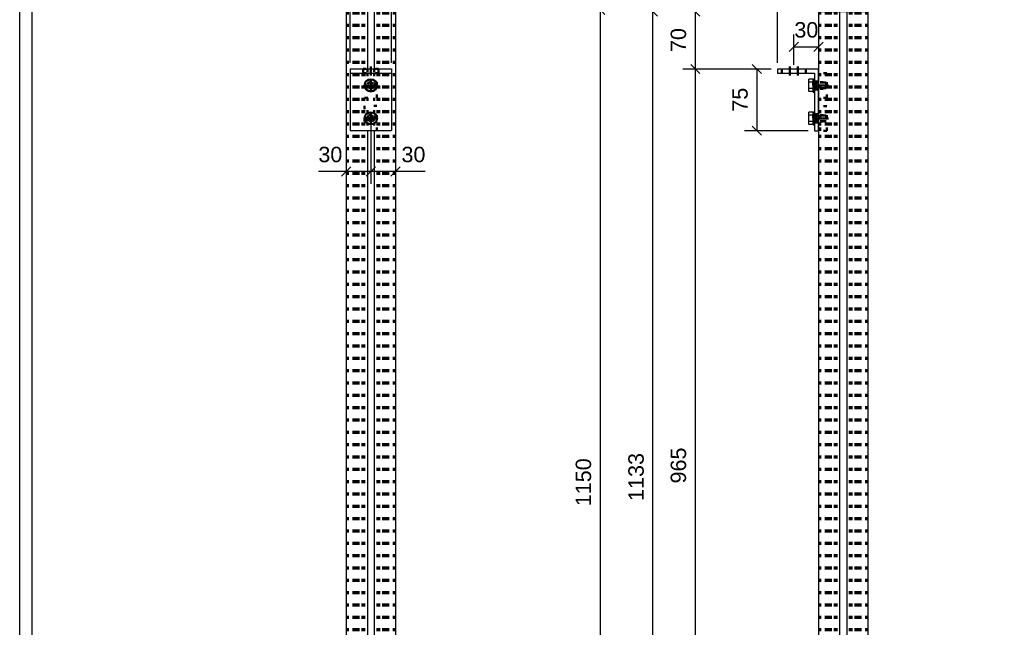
# Model space of a CAD drawing. Header units: millimetres. Extents: x 2 to 422, y -384 to -87.
# Tile 3 of 13: x 7 to 167, y -286 to -187. Entities that reach past the tile are written whole.
import ezdxf

# ---------------------------------------------------------------- set-up
doc = ezdxf.new("R2010")
doc.units = ezdxf.units.MM
doc.linetypes.add('DOT', pattern=[2, 0.5, -1.5])
doc.linetypes.add('STRICHPUNKT2', pattern=[18.5, 10, -4, 0.5, -4])
doc.layers.get('0').update_dxf_attribs({"linetype": 'CONTINUOUS'})
doc.layers.add('DIM49', color=4, linetype='CONTINUOUS')
doc.layers.add('TXT_DIM49', color=2, linetype='CONTINUOUS')
doc.layers.add('LE_ALL', color=7, linetype='CONTINUOUS', lineweight=50)
doc.styles.add('ARIAL', font='arial.ttf')

# ---------------------------------------------------------------- blocks, each defined once
blk = doc.blocks.new('DINA3_00002', base_point=(415.27, -377.08))
blk.add_line((9.27, -377.08), (9.27, -94.08))
blk.add_lwpolyline([(7.27, -379.08), (7.27, -92.08), (417.27, -92.08)])
blk = doc.blocks.new('_ZBL0013_00001')
blk.add_blockref('DINA3_00002', (415.27, -377.08))
blk = doc.blocks.new('_D4', base_point=(115.43, -192.27))
at = {"layer": 'DIM49', "color": 1}
for p, q in [((117.68, -186.43), (116.18, -184.93)), ((135.93, -185.68), (114.93, -185.68)), ((116.93, -185.68), (116.93, -195.02)), ((116.18, -194.27), (117.68, -195.77)), ((129.26, -195.02), (114.93, -195.02))]:
    blk.add_line(p, q, dxfattribs=at)
at = {"layer": 'TXT_DIM49', "style": 'ARIAL'}
blk.add_text('70', height=2.5, rotation=90.0002, dxfattribs=at).set_placement((115.43, -192.27))
blk = doc.blocks.new('_D5', base_point=(115.43, -262.23))
at = {"layer": 'DIM49', "color": 1}
for p, q in [((117.68, -195.77), (116.18, -194.27)), ((129.26, -195.02), (114.93, -195.02)), ((116.93, -195.02), (116.93, -323.68)), ((129.26, -323.68), (114.93, -323.68)), ((116.18, -322.93), (117.68, -324.43))]:
    blk.add_line(p, q, dxfattribs=at)
at = {"layer": 'TXT_DIM49', "style": 'ARIAL'}
blk.add_text('965', height=2.5, rotation=90.0002, dxfattribs=at).set_placement((115.43, -262.23))
blk = doc.blocks.new('_D6', base_point=(115.43, -332.14))
at = {"layer": 'DIM49', "color": 1}
for p, q in [((129.26, -323.68), (114.93, -323.68)), ((117.68, -324.43), (116.18, -322.93)), ((116.93, -323.68), (116.93, -336.75)), ((126.6, -336.75), (114.93, -336.75)), ((116.18, -336), (117.68, -337.5))]:
    blk.add_line(p, q, dxfattribs=at)
at = {"layer": 'TXT_DIM49', "style": 'ARIAL'}
blk.add_text('98', height=2.5, rotation=90.0002, dxfattribs=at).set_placement((115.43, -332.14))
blk = doc.blocks.new('Profiel 60x60_00315', base_point=(142.26, -185.68))
for p, q in [((136.93, -185.68), (136.93, -336.75)), ((140.36, -185.68), (136.93, -185.68)), ((141.5, -185.68), (140.36, -185.68)), ((140.36, -185.68), (140.36, -336.75)), ((141.5, -185.68), (141.5, -336.75)), ((144.93, -185.68), (141.5, -185.68)), ((144.93, -185.68), (144.93, -336.75)), ((140.36, -336.75), (136.93, -336.75)), ((141.5, -336.75), (140.36, -336.75)), ((144.93, -336.75), (141.5, -336.75))]:
    blk.add_line(p, q)
blk.add_circle((140.93, -335.42), 0.533)
at = {"layer": 'LE_ALL', "color": 3, "linetype": 'DOT'}
for p, q in [((137.2, -185.68), (137.2, -336.75)), ((137.2, -185.68), (137.2, -336.75)), ((138.13, -185.68), (138.13, -336.75)), ((138.28, -185.68), (138.28, -336.75)), ((138.33, -185.68), (138.33, -336.75)), ((138.4, -185.68), (138.4, -336.75)), ((138.51, -185.68), (138.51, -336.75)), ((138.53, -185.68), (138.53, -336.75)), ((138.61, -185.68), (138.61, -336.75)), ((138.62, -185.68), (138.62, -336.75)), ((138.66, -185.68), (138.66, -336.75)), ((138.7, -185.68), (138.7, -336.75)), ((138.78, -185.68), (138.78, -336.75)), ((138.94, -185.68), (138.94, -336.75)), ((139.6, -185.68), (139.6, -336.75)), ((139.86, -185.68), (139.86, -336.75)), ((142, -185.68), (142, -336.75)), ((142.26, -185.68), (142.26, -336.75)), ((142.92, -185.68), (142.92, -336.75)), ((143.08, -185.68), (143.08, -336.75)), ((143.16, -185.68), (143.16, -336.75)), ((143.2, -185.68), (143.2, -336.75)), ((143.24, -185.68), (143.24, -336.75)), ((143.25, -185.68), (143.25, -336.75)), ((143.33, -185.68), (143.33, -336.75)), ((143.36, -185.68), (143.36, -336.75)), ((143.46, -185.68), (143.46, -336.75)), ((143.53, -185.68), (143.53, -336.75)), ((143.58, -185.68), (143.58, -336.75)), ((143.73, -185.68), (143.73, -336.75)), ((144.66, -185.68), (144.66, -336.75)), ((144.66, -185.68), (144.66, -336.75))]:
    blk.add_line(p, q, dxfattribs=at)
for name, p in [('_D4', (115.43, -192.27)), ('_D5', (115.43, -262.23)), ('_D6', (115.43, -332.14))]:
    blk.add_blockref(name, p)
blk = doc.blocks.new('Profiel 60x60_00314')
blk.add_blockref('Profiel 60x60_00315', (142.26, -185.68))
blk = doc.blocks.new('_D3', base_point=(108.56, -265.06))
at = {"layer": 'DIM49', "color": 1}
for p, q in [((110.81, -186.43), (109.31, -184.93)), ((135.93, -185.68), (108.06, -185.68)), ((110.06, -336.75), (110.06, -185.68)), ((126.6, -336.75), (108.06, -336.75)), ((109.31, -336), (110.81, -337.5))]:
    blk.add_line(p, q, dxfattribs=at)
at = {"layer": 'TXT_DIM49', "style": 'ARIAL'}
blk.add_text('1133', height=2.5, rotation=90.0002, dxfattribs=at).set_placement((108.56, -265.06))
blk = doc.blocks.new('Brede Strip 15x200_00320', base_point=(146.33, -338.13))
for p, q in [((154.26, -336.75), (127.6, -336.75)), ((127.6, -338.75), (127.6, -336.75)), ((154.26, -338.75), (154.26, -336.75)), ((154.26, -338.75), (127.6, -338.75))]:
    blk.add_line(p, q)
at = {"layer": 'LE_ALL', "color": 3, "linetype": 'DOT'}
for p, q in [((129.73, -336.75), (129.73, -338.75)), ((132.13, -336.75), (132.13, -338.75)), ((136.73, -338.13), (136.73, -336.75)), ((138.5, -337.97), (138.5, -336.75)), ((140.4, -336.75), (140.4, -338.75)), ((141.46, -336.75), (141.46, -338.75)), ((144.83, -337.97), (144.83, -336.75)), ((146.33, -338.13), (146.33, -336.75)), ((149.73, -336.75), (149.73, -338.75)), ((152.13, -336.75), (152.13, -338.75)), ((136.73, -338.13), (135.53, -338.13)), ((137.35, -338.75), (136.73, -338.13)), ((138.5, -337.97), (137.03, -337.97)), ((139.28, -338.75), (138.5, -337.97)), ((144.83, -337.97), (143.36, -337.97)), ((145.61, -338.75), (144.83, -337.97)), ((146.33, -338.13), (145.13, -338.13)), ((146.95, -338.75), (146.33, -338.13))]:
    blk.add_line(p, q, dxfattribs=at)
for points in [[(134.91, -338.75), (135.53, -338.13), (135.53, -336.75)], [(136.25, -338.75), (137.03, -337.97), (137.03, -336.75)], [(142.58, -338.75), (143.36, -337.97), (143.36, -336.75)], [(144.51, -338.75), (145.13, -338.13), (145.13, -336.75)]]:
    blk.add_lwpolyline(points, dxfattribs=at)
blk.add_blockref('_D3', (108.56, -265.06))
blk = doc.blocks.new('_00322', base_point=(130.93, -336.35))
at = {"layer": 'LE_ALL', "color": 1, "linetype": 'STRICHPUNKT2'}
for p, q in [((130.93, -336.35), (130.93, -339.15)), ((130.93, -336.35), (130.93, -339.15)), ((136.13, -339.15), (136.13, -336.35)), ((136.13, -339.15), (136.13, -336.35)), ((136.13, -339.15), (136.13, -336.35)), ((137.76, -339.15), (137.76, -336.35)), ((137.76, -339.15), (137.76, -336.35)), ((140.93, -336.48), (140.93, -339.02)), ((144.1, -339.15), (144.1, -336.35)), ((144.1, -339.15), (144.1, -336.35)), ((145.73, -339.15), (145.73, -336.35)), ((145.73, -339.15), (145.73, -336.35)), ((145.73, -339.15), (145.73, -336.35)), ((150.93, -336.35), (150.93, -339.15)), ((150.93, -336.35), (150.93, -339.15))]:
    blk.add_line(p, q, dxfattribs=at)
blk = doc.blocks.new('_00321')
blk.add_blockref('_00322', (130.93, -336.35))
blk = doc.blocks.new('Brede Strip 15x200_00319')
for name, p in [('Brede Strip 15x200_00320', (146.33, -338.13)), ('_00321', (0, 0))]:
    blk.add_blockref(name, p)
blk = doc.blocks.new('Voetplaat + montage_00318')
blk.add_blockref('Brede Strip 15x200_00319', (0, 0))
blk = doc.blocks.new('_D12', base_point=(100.01, -265.92))
at = {"layer": 'DIM49', "color": 1}
for p, q in [((102.26, -186.17), (100.76, -184.67)), ((135.93, -185.42), (99.51, -185.42)), ((101.51, -185.42), (101.51, -338.75)), ((126.6, -338.75), (99.51, -338.75)), ((100.76, -338), (102.26, -339.5))]:
    blk.add_line(p, q, dxfattribs=at)
at = {"layer": 'TXT_DIM49', "style": 'ARIAL'}
blk.add_text('1150', height=2.5, rotation=90.0002, dxfattribs=at).set_placement((100.01, -265.92))
blk = doc.blocks.new('_D13', base_point=(139.01, -178.45))
at = {"layer": 'DIM49', "color": 1}
for p, q in [((136.93, -184.42), (136.93, -177.95)), ((144.93, -184.42), (144.93, -177.95)), ((137.68, -179.2), (136.18, -180.7)), ((144.93, -179.95), (136.93, -179.95)), ((144.18, -180.7), (145.68, -179.2))]:
    blk.add_line(p, q, dxfattribs=at)
at = {"layer": 'TXT_DIM49', "style": 'ARIAL'}
blk.add_text('60', height=2.5, dxfattribs=at).set_placement((139.01, -178.45))
blk = doc.blocks.new('_D14', base_point=(131.68, -178.45))
at = {"layer": 'DIM49', "color": 1}
for p, q in [((130.26, -194.02), (130.26, -177.95)), ((136.93, -184.42), (136.93, -177.95)), ((131.01, -179.2), (129.51, -180.7)), ((136.93, -179.95), (130.26, -179.95)), ((136.18, -180.7), (137.68, -179.2))]:
    blk.add_line(p, q, dxfattribs=at)
at = {"layer": 'TXT_DIM49', "style": 'ARIAL'}
blk.add_text('50', height=2.5, dxfattribs=at).set_placement((131.68, -178.45))
blk = doc.blocks.new('Plaatwerk D_ 2_00402', base_point=(138.86, -185.68))
for p, q in [((136.93, -185.42), (136.93, -185.68)), ((136.93, -185.42), (137.13, -185.42)), ((137.13, -185.42), (144.73, -185.42)), ((144.73, -185.42), (144.93, -185.42)), ((144.93, -185.68), (144.73, -185.68)), ((144.93, -185.68), (144.93, -185.42))]:
    blk.add_line(p, q)
for points in [[(137.13, -185.42), (137.13, -185.68), (136.93, -185.68)], [(137.13, -185.68), (144.73, -185.68), (144.73, -185.42)]]:
    blk.add_lwpolyline(points)
at = {"layer": 'LE_ALL', "color": 3, "linetype": 'DOT'}
for p, q in [((138.2, -185.68), (138.2, -185.42)), ((138.86, -185.68), (138.86, -185.42)), ((143, -185.68), (143, -185.42)), ((143.66, -185.68), (143.66, -185.42))]:
    blk.add_line(p, q, dxfattribs=at)
for name, p in [('_D14', (131.68, -178.45)), ('_D13', (139.01, -178.45)), ('_D12', (100.01, -265.92))]:
    blk.add_blockref(name, p)
blk = doc.blocks.new('_00404', base_point=(138.53, -185.85))
at = {"layer": 'LE_ALL', "color": 1, "linetype": 'STRICHPUNKT2'}
for p, q in [((138.53, -185.85), (138.53, -185.25)), ((138.53, -185.85), (138.53, -185.25)), ((143.33, -185.85), (143.33, -185.25)), ((143.33, -185.85), (143.33, -185.25))]:
    blk.add_line(p, q, dxfattribs=at)
blk = doc.blocks.new('_00403')
blk.add_blockref('_00404', (138.53, -185.85))
blk = doc.blocks.new('Plaatwerk D_ 2_00401')
for name, p in [('Plaatwerk D_ 2_00402', (138.86, -185.68)), ('_00403', (0, 0))]:
    blk.add_blockref(name, p)
blk = doc.blocks.new('Afdekkapje + montage_00400')
blk.add_blockref('Plaatwerk D_ 2_00401', (0, 0))
blk = doc.blocks.new('_D10', base_point=(125.43, -201.94))
at = {"layer": 'DIM49', "color": 1}
for p, q in [((127.68, -195.77), (126.18, -194.27)), ((129.26, -195.02), (124.93, -195.02)), ((126.93, -195.02), (126.93, -205.02)), ((126.18, -204.27), (127.68, -205.77)), ((135.26, -205.02), (124.93, -205.02))]:
    blk.add_line(p, q, dxfattribs=at)
at = {"layer": 'TXT_DIM49', "style": 'ARIAL'}
blk.add_text('75', height=2.5, rotation=90.0002, dxfattribs=at).set_placement((125.43, -201.94))
blk = doc.blocks.new('_D11', base_point=(133.01, -189.92))
at = {"layer": 'DIM49', "color": 1}
for p, q in [((132.93, -194.35), (132.93, -189.42)), ((133.68, -190.67), (132.18, -192.17)), ((132.93, -191.42), (136.93, -191.42)), ((136.18, -192.17), (137.68, -190.67))]:
    blk.add_line(p, q, dxfattribs=at)
at = {"layer": 'TXT_DIM49', "style": 'ARIAL'}
blk.add_text('30', height=2.5, dxfattribs=at).set_placement((133.01, -189.92))
blk = doc.blocks.new('Hoeklijn 75x50x5_00417', base_point=(133.6, -195.68))
blk.add_lwpolyline([(136.93, -205.02), (136.93, -195.02), (130.26, -195.02), (130.26, -195.68), (136.26, -195.68), (136.26, -205.02)], close=True)
at = {"layer": 'LE_ALL', "color": 3, "linetype": 'DOT'}
for p, q in [((131, -195.68), (131, -195.02)), ((132.26, -195.68), (132.26, -195.02)), ((133.6, -195.68), (133.6, -195.02)), ((134.86, -195.68), (134.86, -195.02)), ((136.26, -197.02), (136.93, -197.02)), ((136.26, -198.35), (136.93, -198.35)), ((136.26, -202.35), (136.93, -202.35)), ((136.26, -203.68), (136.93, -203.68))]:
    blk.add_line(p, q, dxfattribs=at)
for name, p in [('_D11', (133.01, -189.92)), ('_D10', (125.43, -201.94))]:
    blk.add_blockref(name, p)
blk = doc.blocks.new('_00419', base_point=(135.93, -197.68))
at = {"layer": 'LE_ALL', "color": 1, "linetype": 'STRICHPUNKT2'}
for p, q in [((132.26, -194.62), (132.26, -196.08)), ((133.6, -194.62), (133.6, -196.08)), ((135.93, -197.68), (137.26, -197.68)), ((135.93, -203.02), (137.26, -203.02))]:
    blk.add_line(p, q, dxfattribs=at)
blk = doc.blocks.new('_00418')
blk.add_blockref('_00419', (135.93, -197.68))
blk = doc.blocks.new('Hoeklijn 75x50x5_00416')
for name, p in [('Hoeklijn 75x50x5_00417', (133.6, -195.68)), ('_00418', (0, 0))]:
    blk.add_blockref(name, p)
blk = doc.blocks.new('1011 Moerblok M8_00422', base_point=(137.2, -198.22))
at = {"layer": 'LE_ALL', "color": 3, "linetype": 'DOT'}
for p, q in [((137.2, -197.15), (138.26, -197.15)), ((137.2, -198.22), (138.26, -198.22)), ((138.26, -199.68), (137.2, -199.68))]:
    blk.add_line(p, q, dxfattribs=at)
blk.add_lwpolyline([(138.26, -199.68), (138.26, -195.68), (137.2, -195.68)], dxfattribs=at)
blk = doc.blocks.new('DIN 13-M8_00424', base_point=(137.2, -197.23))
at = {"layer": 'LE_ALL', "color": 3, "linetype": 'DOT'}
for p, q in [((137.2, -197.15), (138.26, -197.15)), ((137.2, -197.23), (138.26, -197.23)), ((137.2, -198.14), (138.26, -198.14)), ((137.2, -198.22), (138.26, -198.22))]:
    blk.add_line(p, q, dxfattribs=at)
blk = doc.blocks.new('DIN 13-M8_00423')
blk.add_blockref('DIN 13-M8_00424', (137.2, -197.23))
blk = doc.blocks.new('_00426', base_point=(136.93, -197.68))
at = {"layer": 'LE_ALL', "color": 1, "linetype": 'STRICHPUNKT2'}
blk.add_line((136.93, -197.68), (138.53, -197.68), dxfattribs=at)
blk = doc.blocks.new('_00425')
blk.add_blockref('_00426', (136.93, -197.68))
blk = doc.blocks.new('1011 Moerblok M8_00421')
for name, p in [('1011 Moerblok M8_00422', (137.2, -198.22)), ('_00425', (0, 0)), ('DIN 13-M8_00423', (0, 0))]:
    blk.add_blockref(name, p)
blk = doc.blocks.new('Sluitring (DIN 125)-M8_00428', base_point=(136.26, -198.24))
for p, q in [((136.05, -196.62), (136.26, -196.62)), ((136.05, -198.75), (136.05, -196.62)), ((136.26, -198.75), (136.26, -196.62)), ((136.05, -198.75), (136.26, -198.75))]:
    blk.add_line(p, q)
at = {"layer": 'LE_ALL', "color": 3, "linetype": 'DOT'}
for p, q in [((136.26, -197.12), (136.05, -197.12)), ((136.26, -198.24), (136.05, -198.24))]:
    blk.add_line(p, q, dxfattribs=at)
blk = doc.blocks.new('Sluitring (DIN 125)-M8_00427')
blk.add_blockref('Sluitring (DIN 125)-M8_00428', (136.26, -198.24))
blk = doc.blocks.new('Zeskant tapbout-M8x16 (DIN 933)_00430', base_point=(136.55, -198.14))
for p, q in [((136.05, -196.68), (135.34, -196.68)), ((136.05, -197.18), (136.05, -196.68)), ((136.05, -198.18), (135.34, -198.18)), ((135.34, -198.68), (135.34, -198.18)), ((136.05, -198.68), (135.34, -198.68))]:
    blk.add_line(p, q)
for points in [[(135.34, -198.18), (135.34, -197.18), (135.34, -196.68)], [(136.05, -198.68), (136.05, -198.18), (136.05, -197.18), (135.34, -197.18)]]:
    blk.add_lwpolyline(points)
at = {"layer": 'LE_ALL', "color": 3, "linetype": 'DOT'}
for p, q in [((136.05, -197.15), (136.05, -198.22)), ((136.26, -197.15), (136.05, -197.15)), ((136.55, -197.15), (136.26, -197.15)), ((136.55, -197.15), (136.55, -198.22)), ((136.55, -198.14), (136.55, -197.23)), ((138.18, -197.23), (136.55, -197.23)), ((138.18, -198.14), (136.55, -198.14)), ((136.26, -198.22), (136.05, -198.22)), ((136.55, -198.22), (136.26, -198.22))]:
    blk.add_line(p, q, dxfattribs=at)
blk = doc.blocks.new('GEWINDE_00432', base_point=(136.55, -198.14))
at = {"layer": 'LE_ALL', "color": 3, "linetype": 'DOT'}
for p, q in [((136.55, -197.23), (138.18, -197.23)), ((136.55, -198.14), (138.18, -198.14)), ((138.18, -197.15), (138.18, -198.22)), ((136.55, -198.22), (138.18, -198.22))]:
    blk.add_line(p, q, dxfattribs=at)
blk.add_lwpolyline([(136.55, -198.22), (136.55, -197.15), (138.18, -197.15)], dxfattribs=at)
blk = doc.blocks.new('GEWINDE_00431')
blk.add_blockref('GEWINDE_00432', (136.55, -198.14))
blk = doc.blocks.new('Zeskant tapbout-M8x16 (DIN 933)_00429')
for name, p in [('Zeskant tapbout-M8x16 (DIN 933)_00430', (136.55, -198.14)), ('GEWINDE_00431', (0, 0))]:
    blk.add_blockref(name, p)
blk = doc.blocks.new('Montage baluster_00420')
for name in ['1011 Moerblok M8_00421', 'Zeskant tapbout-M8x16 (DIN 933)_00429', 'Sluitring (DIN 125)-M8_00427']:
    blk.add_blockref(name, (0, 0))
blk = doc.blocks.new('1011 Moerblok M8_00435', base_point=(137.2, -203.55))
at = {"layer": 'LE_ALL', "color": 3, "linetype": 'DOT'}
for p, q in [((137.2, -205.02), (137.2, -201.02)), ((137.2, -202.48), (138.26, -202.48)), ((137.2, -203.55), (138.26, -203.55)), ((138.26, -205.02), (137.2, -205.02))]:
    blk.add_line(p, q, dxfattribs=at)
blk.add_lwpolyline([(138.26, -205.02), (138.26, -201.02), (137.2, -201.02)], dxfattribs=at)
blk = doc.blocks.new('DIN 13-M8_00437', base_point=(137.2, -202.56))
at = {"layer": 'LE_ALL', "color": 3, "linetype": 'DOT'}
for p, q in [((137.2, -202.48), (138.26, -202.48)), ((137.2, -202.56), (138.26, -202.56)), ((137.2, -203.47), (138.26, -203.47)), ((137.2, -203.55), (138.26, -203.55))]:
    blk.add_line(p, q, dxfattribs=at)
blk = doc.blocks.new('DIN 13-M8_00436')
blk.add_blockref('DIN 13-M8_00437', (137.2, -202.56))
blk = doc.blocks.new('_00439', base_point=(136.93, -203.02))
at = {"layer": 'LE_ALL', "color": 1, "linetype": 'STRICHPUNKT2'}
blk.add_line((136.93, -203.02), (138.53, -203.02), dxfattribs=at)
blk = doc.blocks.new('_00438')
blk.add_blockref('_00439', (136.93, -203.02))
blk = doc.blocks.new('1011 Moerblok M8_00434')
for name, p in [('1011 Moerblok M8_00435', (137.2, -203.55)), ('DIN 13-M8_00436', (0, 0)), ('_00438', (0, 0))]:
    blk.add_blockref(name, p)
blk = doc.blocks.new('Sluitring (DIN 125)-M8_00441', base_point=(136.26, -203.58))
for p, q in [((136.05, -201.95), (136.26, -201.95)), ((136.05, -204.08), (136.05, -201.95)), ((136.26, -204.08), (136.26, -201.95)), ((136.05, -204.08), (136.26, -204.08))]:
    blk.add_line(p, q)
at = {"layer": 'LE_ALL', "color": 3, "linetype": 'DOT'}
for p, q in [((136.26, -202.46), (136.05, -202.46)), ((136.26, -203.58), (136.05, -203.58))]:
    blk.add_line(p, q, dxfattribs=at)
blk = doc.blocks.new('Sluitring (DIN 125)-M8_00440')
blk.add_blockref('Sluitring (DIN 125)-M8_00441', (136.26, -203.58))
blk = doc.blocks.new('Zeskant tapbout-M8x16 (DIN 933)_00443', base_point=(136.55, -203.47))
for p, q in [((136.05, -202.01), (135.34, -202.01)), ((136.05, -202.52), (136.05, -202.01)), ((136.05, -203.52), (135.34, -203.52)), ((135.34, -204.02), (135.34, -203.52)), ((136.05, -204.02), (135.34, -204.02))]:
    blk.add_line(p, q)
for points in [[(135.34, -203.52), (135.34, -202.52), (135.34, -202.01)], [(136.05, -204.02), (136.05, -203.52), (136.05, -202.52), (135.34, -202.52)]]:
    blk.add_lwpolyline(points)
at = {"layer": 'LE_ALL', "color": 3, "linetype": 'DOT'}
for p, q in [((136.05, -202.48), (136.05, -203.55)), ((136.55, -202.48), (136.05, -202.48)), ((136.55, -203.47), (136.55, -202.56)), ((138.18, -202.56), (136.55, -202.56)), ((138.18, -203.47), (136.55, -203.47))]:
    blk.add_line(p, q, dxfattribs=at)
blk.add_lwpolyline([(136.55, -202.48), (136.55, -203.55), (136.05, -203.55)], dxfattribs=at)
blk = doc.blocks.new('GEWINDE_00445', base_point=(136.55, -203.47))
at = {"layer": 'LE_ALL', "color": 3, "linetype": 'DOT'}
for p, q in [((136.55, -202.56), (138.18, -202.56)), ((138.18, -202.48), (138.18, -203.55)), ((136.55, -203.47), (138.18, -203.47)), ((136.55, -203.55), (138.18, -203.55))]:
    blk.add_line(p, q, dxfattribs=at)
blk.add_lwpolyline([(136.55, -203.55), (136.55, -202.48), (138.18, -202.48)], dxfattribs=at)
blk = doc.blocks.new('GEWINDE_00444')
blk.add_blockref('GEWINDE_00445', (136.55, -203.47))
blk = doc.blocks.new('Zeskant tapbout-M8x16 (DIN 933)_00442')
for name, p in [('Zeskant tapbout-M8x16 (DIN 933)_00443', (136.55, -203.47)), ('GEWINDE_00444', (0, 0))]:
    blk.add_blockref(name, p)
blk = doc.blocks.new('Montage baluster_00433')
for name in ['1011 Moerblok M8_00434', 'Zeskant tapbout-M8x16 (DIN 933)_00442', 'Sluitring (DIN 125)-M8_00440']:
    blk.add_blockref(name, (0, 0))
blk = doc.blocks.new('deel aan baluster_00415')
for name in ['Hoeklijn 75x50x5_00416', 'Montage baluster_00420', 'Montage baluster_00433']:
    blk.add_blockref(name, (0, 0))
blk = doc.blocks.new('Tussenkoker_00414')
blk.add_blockref('deel aan baluster_00415', (0, 0))
blk = doc.blocks.new('Tussenkoker_00313')
for name in ['Afdekkapje + montage_00400', 'Voetplaat + montage_00318', 'Profiel 60x60_00314', 'Tussenkoker_00414']:
    blk.add_blockref(name, (0, 0))
blk = doc.blocks.new('_A3D0048_00312')
blk.add_blockref('Tussenkoker_00313', (0, 0))
blk = doc.blocks.new('_ANS0048_00311')
blk.add_blockref('_A3D0048_00312', (0, 0))
blk = doc.blocks.new('Profiel 60x60_00481', base_point=(66.8, -185.68))
for p, q in [((60.26, -185.68), (60.26, -323.41)), ((63.7, -185.68), (60.26, -185.68)), ((64.83, -185.68), (63.7, -185.68)), ((68.26, -185.68), (64.83, -185.68)), ((68.26, -185.68), (68.26, -323.41)), ((63.7, -205.01), (63.7, -313.68)), ((64.83, -205.01), (64.83, -313.68))]:
    blk.add_line(p, q)
for points in [[(63.7, -185.68), (63.7, -195.01)], [(64.83, -185.68), (64.83, -195.01)]]:
    blk.add_lwpolyline(points)
at = {"layer": 'LE_ALL', "color": 3, "linetype": 'DOT'}
for p, q in [((60.53, -185.68), (60.53, -336.75)), ((60.53, -185.68), (60.53, -336.75)), ((61.46, -185.68), (61.46, -336.75)), ((61.61, -185.68), (61.61, -336.75)), ((61.66, -185.68), (61.66, -336.75)), ((61.73, -185.68), (61.73, -336.75)), ((61.84, -185.68), (61.84, -336.75)), ((61.86, -185.68), (61.86, -336.75)), ((61.94, -185.68), (61.94, -336.75)), ((61.96, -185.68), (61.96, -336.75)), ((62, -185.68), (62, -336.75)), ((62.03, -185.68), (62.03, -336.75)), ((62.12, -185.68), (62.12, -336.75)), ((62.28, -185.68), (62.28, -336.75)), ((62.93, -185.68), (62.93, -336.75)), ((63.2, -185.68), (63.2, -336.75)), ((65.33, -185.68), (65.33, -336.75)), ((65.6, -185.68), (65.6, -336.75)), ((66.25, -185.68), (66.25, -336.75)), ((66.41, -185.68), (66.41, -336.75)), ((66.5, -185.68), (66.5, -336.75)), ((66.53, -185.68), (66.53, -336.75)), ((66.57, -185.68), (66.57, -336.75)), ((66.58, -185.68), (66.58, -336.75)), ((66.66, -185.68), (66.66, -336.75)), ((66.69, -185.68), (66.69, -336.75)), ((66.8, -185.68), (66.8, -336.75)), ((66.86, -185.68), (66.86, -336.75)), ((66.92, -185.68), (66.92, -336.75)), ((67.07, -185.68), (67.07, -336.75)), ((68, -185.68), (68, -336.75)), ((68, -185.68), (68, -336.75)), ((63.7, -313.68), (63.7, -336.75)), ((64.83, -313.68), (64.83, -336.75)), ((60.26, -323.41), (60.26, -336.75)), ((68.26, -323.41), (68.26, -336.75)), ((62, -334.88), (61.73, -334.88)), ((66.8, -334.88), (66.53, -334.88)), ((62, -335.95), (61.73, -335.95)), ((66.8, -335.95), (66.53, -335.95))]:
    blk.add_line(p, q, dxfattribs=at)
for points in [[(63.7, -195.01), (63.7, -195.68), (63.7, -205.01)], [(64.83, -195.01), (64.83, -195.68), (64.83, -205.01)]]:
    blk.add_lwpolyline(points, dxfattribs=at)
blk = doc.blocks.new('Profiel 60x60_00480')
blk.add_blockref('Profiel 60x60_00481', (66.8, -185.68))
blk = doc.blocks.new('_D18', base_point=(70.32, -180.13))
at = {"layer": 'DIM49', "color": 1}
for p, q in [((67.6, -194.01), (67.6, -179.63)), ((68.26, -184.68), (68.26, -179.63)), ((72.24, -181.63), (61.6, -181.63)), ((66.85, -182.38), (68.35, -180.88)), ((69.01, -180.88), (67.51, -182.38))]:
    blk.add_line(p, q, dxfattribs=at)
at = {"layer": 'TXT_DIM49', "style": 'ARIAL'}
blk.add_text('5', height=2.5, dxfattribs=at).set_placement((70.32, -180.13))
blk = doc.blocks.new('_D19', base_point=(62.34, -180.13))
at = {"layer": 'DIM49', "color": 1}
for p, q in [((60.93, -194.01), (60.93, -179.63)), ((67.6, -194.01), (67.6, -179.63)), ((61.68, -180.88), (60.18, -182.38)), ((67.6, -181.63), (60.93, -181.63)), ((66.85, -182.38), (68.35, -180.88))]:
    blk.add_line(p, q, dxfattribs=at)
at = {"layer": 'TXT_DIM49', "style": 'ARIAL'}
blk.add_text('50', height=2.5, dxfattribs=at).set_placement((62.34, -180.13))
blk = doc.blocks.new('_D20', base_point=(57.05, -180.13))
at = {"layer": 'DIM49', "color": 1}
for p, q in [((60.26, -184.68), (60.26, -179.63)), ((60.93, -194.01), (60.93, -179.63)), ((66.93, -181.63), (57.05, -181.63)), ((59.51, -182.38), (61.01, -180.88)), ((61.68, -180.88), (60.18, -182.38))]:
    blk.add_line(p, q, dxfattribs=at)
at = {"layer": 'TXT_DIM49', "style": 'ARIAL'}
blk.add_text('5', height=2.5, dxfattribs=at).set_placement((57.05, -180.13))
blk = doc.blocks.new('Hoeklijn 75x50x5_00574', base_point=(65.53, -195.68))
for p, q in [((60.93, -195.01), (67.6, -195.01)), ((60.93, -195.01), (60.93, -195.68)), ((60.93, -195.68), (67.6, -195.68)), ((60.93, -195.68), (60.93, -205.01)), ((67.6, -195.01), (67.6, -195.68)), ((67.6, -195.68), (67.6, -205.01)), ((60.93, -205.01), (67.6, -205.01))]:
    blk.add_line(p, q)
at = {"layer": 'LE_ALL', "color": 3, "linetype": 'DOT'}
for q in [(63, -195.68), (65.53, -195.01)]:
    blk.add_line((65.53, -195.68), q, dxfattribs=at)
blk.add_lwpolyline([(63, -195.68), (63, -195.01), (65.53, -195.01)], dxfattribs=at)
for points in [[(63.6, -197.67, 1), (64.93, -197.69, 1)], [(63.6, -203.01, 1), (64.93, -203.02, 1)]]:
    blk.add_lwpolyline(points, format="xyb", close=True, dxfattribs=at)
for name, p in [('_D20', (57.05, -180.13)), ('_D19', (62.34, -180.13)), ('_D18', (70.32, -180.13))]:
    blk.add_blockref(name, p)
blk = doc.blocks.new('_00576', base_point=(64.26, -197.68))
at = {"layer": 'LE_ALL', "color": 1, "linetype": 'STRICHPUNKT2'}
for p, q in [((64.26, -194.61), (64.26, -196.08)), ((64.26, -194.61), (64.26, -196.08)), ((64.26, -197.68), (63.26, -197.68)), ((64.26, -197.68), (63.26, -197.68)), ((64.26, -197.68), (64.26, -196.68)), ((64.26, -197.68), (64.26, -196.68)), ((64.26, -197.68), (65.26, -197.68)), ((64.26, -197.68), (64.26, -198.68)), ((64.26, -197.68), (65.26, -197.68)), ((64.26, -197.68), (64.26, -198.68)), ((64.26, -203.01), (64.26, -202.01)), ((64.26, -203.01), (64.26, -202.01)), ((64.26, -203.01), (63.26, -203.01)), ((64.26, -203.01), (63.26, -203.01)), ((64.26, -203.01), (65.26, -203.01)), ((64.26, -203.01), (64.26, -204.01)), ((64.26, -203.01), (65.26, -203.01)), ((64.26, -203.01), (64.26, -204.01))]:
    blk.add_line(p, q, dxfattribs=at)
blk = doc.blocks.new('_00575')
blk.add_blockref('_00576', (64.26, -197.68))
blk = doc.blocks.new('Hoeklijn 75x50x5_00573')
for name, p in [('Hoeklijn 75x50x5_00574', (65.53, -195.68)), ('_00575', (0, 0))]:
    blk.add_blockref(name, p)
blk = doc.blocks.new('1011 Moerblok M8_00579', base_point=(65.26, -199.68))
at = {"layer": 'LE_ALL', "color": 3, "linetype": 'DOT'}
blk.add_line((65.26, -199.68), (65.26, -195.68), dxfattribs=at)
blk.add_lwpolyline([(63.26, -195.68), (63.26, -199.68), (65.26, -199.68)], dxfattribs=at)
blk = doc.blocks.new('_00581', base_point=(64.26, -197.68))
at = {"layer": 'LE_ALL', "color": 1, "linetype": 'STRICHPUNKT2'}
for q in [(63.46, -197.68), (63.46, -197.68), (64.26, -196.88), (64.26, -196.88), (64.26, -198.48), (65.06, -197.68), (64.26, -198.48), (65.06, -197.68)]:
    blk.add_line((64.26, -197.68), q, dxfattribs=at)
blk = doc.blocks.new('_00580')
blk.add_blockref('_00581', (64.26, -197.68))
blk = doc.blocks.new('1011 Moerblok M8_00578')
for name, p in [('1011 Moerblok M8_00579', (65.26, -199.68)), ('_00580', (0, 0))]:
    blk.add_blockref(name, p)
blk = doc.blocks.new('Sluitring (DIN 125)-M8_00583', base_point=(63.7, -197.68))
blk.add_circle((64.26, -197.68), 1.07)
at = {"layer": 'LE_ALL', "color": 3, "linetype": 'DOT'}
blk.add_circle((64.26, -197.68), 0.56, dxfattribs=at)
blk = doc.blocks.new('Sluitring (DIN 125)-M8_00582')
blk.add_blockref('Sluitring (DIN 125)-M8_00583', (63.7, -197.68))
blk = doc.blocks.new('Zeskant tapbout-M8x16 (DIN 933)_00585', base_point=(63.81, -197.68))
blk.add_lwpolyline([(63.4, -198.18), (64.26, -198.68), (65.13, -198.18), (65.13, -197.18), (64.26, -196.68), (63.4, -197.18)], close=True)
at = {"layer": 'LE_ALL', "color": 3, "linetype": 'DOT'}
for radius in [0.533, 0.453]:
    blk.add_circle((64.26, -197.68), radius, dxfattribs=at)
blk = doc.blocks.new('GEWINDE_00587', base_point=(63.83, -197.8))
at = {"layer": 'LE_ALL', "color": 3, "linetype": 'DOT'}
blk.add_lwpolyline([(63.83, -197.8, 0.339113), (64.26, -198.13, 1.140985), (64.15, -197.24)], format="xyb", dxfattribs=at)
blk = doc.blocks.new('GEWINDE_00586')
blk.add_blockref('GEWINDE_00587', (63.83, -197.8))
blk = doc.blocks.new('Zeskant tapbout-M8x16 (DIN 933)_00584')
for name, p in [('Zeskant tapbout-M8x16 (DIN 933)_00585', (63.81, -197.68)), ('GEWINDE_00586', (0, 0))]:
    blk.add_blockref(name, p)
blk = doc.blocks.new('Montage baluster_00577')
for name in ['1011 Moerblok M8_00578', 'Sluitring (DIN 125)-M8_00582', 'Zeskant tapbout-M8x16 (DIN 933)_00584']:
    blk.add_blockref(name, (0, 0))
blk = doc.blocks.new('1011 Moerblok M8_00590', base_point=(65.26, -205.01))
at = {"layer": 'LE_ALL', "color": 3, "linetype": 'DOT'}
blk.add_lwpolyline([(65.26, -205.01), (65.26, -201.01), (63.26, -201.01), (63.26, -205.01)], dxfattribs=at)
blk = doc.blocks.new('_00592', base_point=(64.26, -203.01))
at = {"layer": 'LE_ALL', "color": 1, "linetype": 'STRICHPUNKT2'}
for q in [(64.26, -202.21), (64.26, -202.21), (63.46, -203.01), (63.46, -203.01), (64.26, -203.81), (65.06, -203.01), (64.26, -203.81), (65.06, -203.01)]:
    blk.add_line((64.26, -203.01), q, dxfattribs=at)
blk = doc.blocks.new('_00591')
blk.add_blockref('_00592', (64.26, -203.01))
blk = doc.blocks.new('1011 Moerblok M8_00589')
for name, p in [('1011 Moerblok M8_00590', (65.26, -205.01)), ('_00591', (0, 0))]:
    blk.add_blockref(name, p)
blk = doc.blocks.new('Sluitring (DIN 125)-M8_00594', base_point=(63.7, -203.01))
blk.add_circle((64.26, -203.01), 1.07)
at = {"layer": 'LE_ALL', "color": 3, "linetype": 'DOT'}
blk.add_circle((64.26, -203.01), 0.56, dxfattribs=at)
blk = doc.blocks.new('Sluitring (DIN 125)-M8_00593')
blk.add_blockref('Sluitring (DIN 125)-M8_00594', (63.7, -203.01))
blk = doc.blocks.new('_D16', base_point=(69.24, -210.13))
at = {"layer": 'DIM49', "color": 1}
for p, q in [((64.26, -204.01), (64.26, -213.63)), ((63.51, -212.38), (65.01, -210.88)), ((69.01, -210.88), (67.51, -212.38)), ((73.08, -211.63), (58.26, -211.63))]:
    blk.add_line(p, q, dxfattribs=at)
at = {"layer": 'TXT_DIM49', "style": 'ARIAL'}
blk.add_text('30', height=2.5, dxfattribs=at).set_placement((69.24, -210.13))
blk = doc.blocks.new('_D17', base_point=(55.75, -210.13))
at = {"layer": 'DIM49', "color": 1}
for p, q in [((64.26, -204.01), (64.26, -213.63)), ((59.51, -212.38), (61.01, -210.88)), ((65.01, -210.88), (63.51, -212.38)), ((70.26, -211.63), (55.75, -211.63))]:
    blk.add_line(p, q, dxfattribs=at)
at = {"layer": 'TXT_DIM49', "style": 'ARIAL'}
blk.add_text('30', height=2.5, dxfattribs=at).set_placement((55.75, -210.13))
blk = doc.blocks.new('Zeskant tapbout-M8x16 (DIN 933)_00596', base_point=(63.81, -203.01))
blk.add_lwpolyline([(63.4, -203.51), (64.26, -204.01), (65.13, -203.51), (65.13, -202.51), (64.26, -202.01), (63.4, -202.51)], close=True)
at = {"layer": 'LE_ALL', "color": 3, "linetype": 'DOT'}
for radius in [0.533, 0.453]:
    blk.add_circle((64.26, -203.01), radius, dxfattribs=at)
for name, p in [('_D17', (55.75, -210.13)), ('_D16', (69.24, -210.13))]:
    blk.add_blockref(name, p)
blk = doc.blocks.new('GEWINDE_00598', base_point=(63.83, -203.13))
at = {"layer": 'LE_ALL', "color": 3, "linetype": 'DOT'}
blk.add_lwpolyline([(63.83, -203.13, 0.339113), (64.26, -203.47, 1.140985), (64.15, -202.58)], format="xyb", dxfattribs=at)
blk = doc.blocks.new('GEWINDE_00597')
blk.add_blockref('GEWINDE_00598', (63.83, -203.13))
blk = doc.blocks.new('Zeskant tapbout-M8x16 (DIN 933)_00595')
for name, p in [('Zeskant tapbout-M8x16 (DIN 933)_00596', (63.81, -203.01)), ('GEWINDE_00597', (0, 0))]:
    blk.add_blockref(name, p)
blk = doc.blocks.new('Montage baluster_00588')
for name in ['1011 Moerblok M8_00589', 'Zeskant tapbout-M8x16 (DIN 933)_00595', 'Sluitring (DIN 125)-M8_00593']:
    blk.add_blockref(name, (0, 0))
blk = doc.blocks.new('deel aan baluster_00572')
for name in ['Hoeklijn 75x50x5_00573', 'Montage baluster_00577', 'Montage baluster_00588']:
    blk.add_blockref(name, (0, 0))
blk = doc.blocks.new('Tussenkoker_00571')
blk.add_blockref('deel aan baluster_00572', (0, 0))
blk = doc.blocks.new('Tussenkoker_00479')
for name in ['Tussenkoker_00571', 'Profiel 60x60_00480']:
    blk.add_blockref(name, (0, 0))
blk = doc.blocks.new('_A3D0204_00478')
blk.add_blockref('Tussenkoker_00479', (0, 0))
blk = doc.blocks.new('_ANS0204_00477')
blk.add_blockref('_A3D0204_00478', (0, 0))

msp = doc.modelspace()

# ---------------------------------------------------------------- block references
for name in ['_ZBL0013_00001', '_ANS0048_00311', '_ANS0204_00477']:
    msp.add_blockref(name, (0, 0))

doc.saveas('drawing.dxf')
